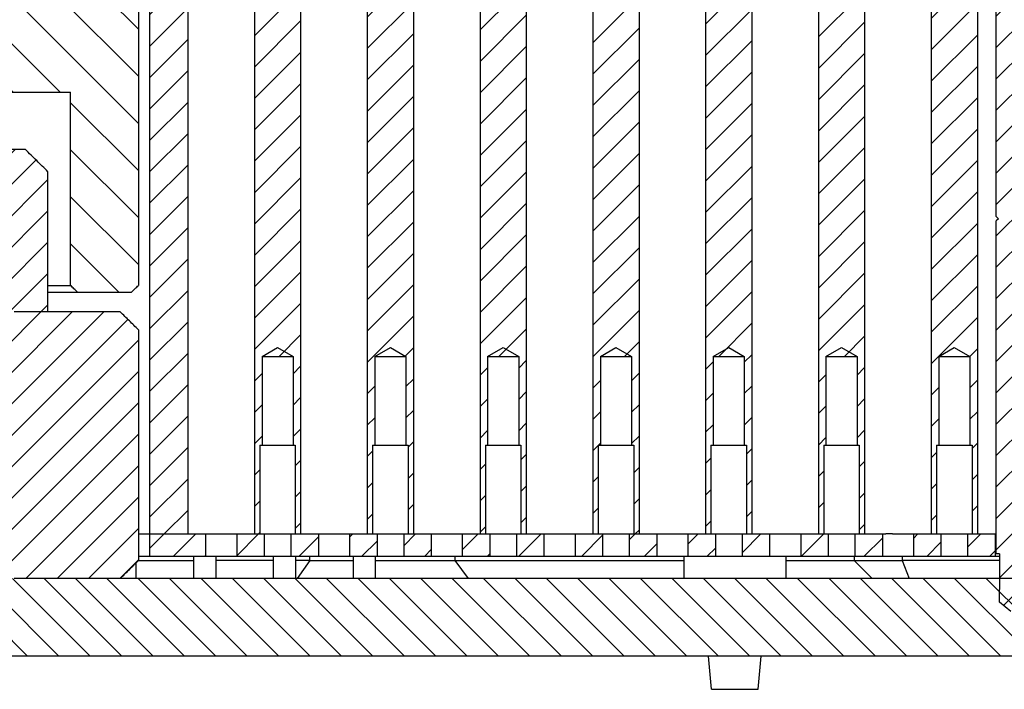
# Model space of a CAD drawing. Extents: x -1763 to 4575, y -3429 to 1051.
# Tile 122 of 174: x 3232 to 3276, y -2489 to -2459. Entities that reach past the tile are written whole.
import ezdxf

# ---------------------------------------------------------------- set-up
doc = ezdxf.new("R2010")
doc.units = 0
doc.linetypes.add('DASHED', pattern=[15, 7, -8])
doc.layers.get('0').update_dxf_attribs({"linetype": 'CONTINUOUS'})
doc.layers.add('1', color=7, linetype='CONTINUOUS')
pattern_1 = [(225, (-1142.2401, -11857.8625), (0.70710678, -0.70710678), [])]

# ---------------------------------------------------------------- blocks, each defined once
blk = doc.blocks.new('Z-STACK', base_point=(-660.966, -2583.474))
at = {"linetype": 'CONTINUOUS'}
h = blk.add_hatch(dxfattribs=at)
h.set_pattern_fill('USER', color=1, angle=225, pattern_type=0)
h.set_pattern_definition(pattern_1)
h.paths.add_polyline_path([(3275.681, -2435.51), (3275.931, -2435.26), (3275.931, -2434.36), (3276.081, -2434.36), (3276.081, -2434.21), (3276.081, -2434.16), (3276.081, -2433.21), (3276.081, -2432.593), (3276.581, -2432.16), (3277.081, -2432.593), (3277.081, -2433.46), (3277.081, -2434.16), (3277.081, -2434.21), (3277.081, -2434.36), (3277.231, -2434.36), (3277.231, -2435.26), (3277.481, -2435.51), (3277.481, -2435.66), (3277.281, -2435.66), (3277.231, -2435.66), (3277.231, -2436.46), (3277.231, -2449.36), (3277.131, -2449.46), (3277.231, -2449.56), (3277.231, -2467.86), (3277.131, -2467.96), (3277.231, -2468.06), (3277.231, -2473.476), (3277.231, -2474.276), (3277.231, -2480.46), (3277.231, -2481.26), (3277.231, -2482.16), (3277.231, -2483.06), (3277.081, -2483.06), (3277.081, -2483.16), (3277.081, -2483.66), (3277.081, -2484.11), (3277.081, -2484.16), (3277.081, -2484.91), (3277.081, -2485.227), (3276.581, -2485.66), (3276.081, -2485.227), (3276.081, -2484.66), (3276.081, -2484.16), (3276.081, -2483.86), (3276.081, -2483.66), (3276.081, -2483.16), (3276.081, -2483.06), (3275.931, -2483.06), (3275.931, -2482.16), (3275.931, -2481.26), (3275.931, -2480.46), (3275.931, -2474.276), (3275.931, -2473.476), (3275.931, -2468.06), (3276.031, -2467.96), (3275.931, -2467.86), (3275.931, -2449.56), (3276.031, -2449.46), (3275.931, -2449.36), (3275.931, -2436.46), (3275.931, -2435.66), (3275.881, -2435.66), (3275.681, -2435.66)])
h = blk.add_hatch(dxfattribs=at)
h.set_pattern_fill('USER', color=1, angle=225, pattern_type=0)
h.set_pattern_definition(pattern_1)
h.paths.add_polyline_path([(3238.285, -2436.46), (3238.356, -2436.46), (3239.521, -2436.46), (3239.521, -2482.16), (3237.801, -2482.16), (3237.801, -2439.76), (3237.727, -2439.76), (3237.478, -2439.76), (3237.35, -2439.76), (3237.293, -2439.76), (3237.053, -2439.76), (3236.312, -2439.76), (3236.05, -2439.76), (3235.78, -2439.76), (3233.758, -2439.76), (3233.323, -2439.76), (3233.323, -2436.46), (3237.053, -2436.46), (3237.407, -2436.46), (3237.478, -2436.46)])
h = blk.add_hatch(dxfattribs=at)
h.set_pattern_fill('USER', color=1, angle=225, pattern_type=0)
h.set_pattern_definition(pattern_1)
h.paths.add_polyline_path([(3242.861, -2440.46), (3242.861, -2443.76), (3244.261, -2443.76), (3244.261, -2440.46), (3244.361, -2440.46), (3244.361, -2436.46), (3244.601, -2436.46), (3244.601, -2482.16), (3244.361, -2482.16), (3244.361, -2478.16), (3244.261, -2478.16), (3244.261, -2474.16), (3242.861, -2474.16), (3242.861, -2478.16), (3242.761, -2478.16), (3242.761, -2482.16), (3242.521, -2482.16), (3242.521, -2436.46), (3242.761, -2436.46), (3242.761, -2440.46)])
h = blk.add_hatch(dxfattribs=at)
h.set_pattern_fill('USER', color=1, angle=225, pattern_type=0)
h.set_pattern_definition(pattern_1)
h.paths.add_polyline_path([(3249.681, -2482.16), (3249.681, -2436.46), (3249.441, -2436.46), (3249.441, -2440.46), (3249.341, -2440.46), (3249.341, -2443.76), (3247.941, -2443.76), (3247.941, -2440.46), (3247.841, -2440.46), (3247.841, -2436.46), (3247.601, -2436.46), (3247.601, -2482.16), (3247.841, -2482.16), (3247.841, -2478.16), (3247.941, -2478.16), (3247.941, -2474.16), (3249.341, -2474.16), (3249.341, -2478.16), (3249.441, -2478.16), (3249.441, -2482.16)])
h = blk.add_hatch(dxfattribs=at)
h.set_pattern_fill('USER', color=1, angle=225, pattern_type=0)
h.set_pattern_definition(pattern_1)
h.paths.add_polyline_path([(3254.421, -2474.16), (3254.421, -2478.16), (3254.521, -2478.16), (3254.521, -2482.16), (3254.761, -2482.16), (3254.761, -2436.46), (3254.521, -2436.46), (3254.521, -2440.46), (3254.421, -2440.46), (3254.421, -2443.76), (3253.021, -2443.76), (3253.021, -2440.46), (3252.921, -2440.46), (3252.921, -2436.46), (3252.681, -2436.46), (3252.681, -2482.16), (3252.921, -2482.16), (3252.921, -2478.16), (3253.021, -2478.16), (3253.021, -2474.16)])
h = blk.add_hatch(dxfattribs=at)
h.set_pattern_fill('USER', color=1, angle=225, pattern_type=0)
h.set_pattern_definition(pattern_1)
h.paths.add_polyline_path([(3258.001, -2482.16), (3258.001, -2478.16), (3258.101, -2478.16), (3258.101, -2474.16), (3259.501, -2474.16), (3259.501, -2478.16), (3259.601, -2478.16), (3259.601, -2482.16), (3259.841, -2482.16), (3259.841, -2436.46), (3259.601, -2436.46), (3259.601, -2440.46), (3259.501, -2440.46), (3259.501, -2443.76), (3258.101, -2443.76), (3258.101, -2440.46), (3258.001, -2440.46), (3258.001, -2436.46), (3257.761, -2436.46), (3257.761, -2482.16)])
h = blk.add_hatch(dxfattribs=at)
h.set_pattern_fill('USER', color=1, angle=225, pattern_type=0)
h.set_pattern_definition(pattern_1)
h.paths.add_polyline_path([(3264.581, -2474.16), (3264.581, -2478.16), (3264.681, -2478.16), (3264.681, -2482.16), (3264.921, -2482.16), (3264.921, -2436.46), (3264.681, -2436.46), (3264.681, -2440.46), (3264.581, -2440.46), (3264.581, -2443.76), (3263.181, -2443.76), (3263.181, -2440.46), (3263.081, -2440.46), (3263.081, -2436.46), (3262.841, -2436.46), (3262.841, -2482.16), (3263.081, -2482.16), (3263.081, -2478.16), (3263.181, -2478.16), (3263.181, -2474.16)])
h = blk.add_hatch(dxfattribs=at)
h.set_pattern_fill('USER', color=1, angle=225, pattern_type=0)
h.set_pattern_definition(pattern_1)
h.paths.add_polyline_path([(3268.161, -2482.16), (3267.921, -2482.16), (3267.921, -2436.46), (3268.161, -2436.46), (3268.161, -2440.46), (3268.261, -2440.46), (3268.261, -2443.76), (3269.661, -2443.76), (3269.661, -2440.46), (3269.761, -2440.46), (3269.761, -2436.46), (3270.001, -2436.46), (3270.001, -2482.16), (3269.761, -2482.16), (3269.761, -2478.16), (3269.661, -2478.16), (3269.661, -2474.16), (3268.261, -2474.16), (3268.261, -2478.16), (3268.161, -2478.16)])
h = blk.add_hatch(dxfattribs=at)
h.set_pattern_fill('USER', color=1, angle=225, pattern_type=0)
h.set_pattern_definition(pattern_1)
h.paths.add_polyline_path([(3275.081, -2482.16), (3275.081, -2436.46), (3274.841, -2436.46), (3274.841, -2440.46), (3274.741, -2440.46), (3274.741, -2443.76), (3273.341, -2443.76), (3273.341, -2440.46), (3273.241, -2440.46), (3273.241, -2436.46), (3273.001, -2436.46), (3273.001, -2482.16), (3273.241, -2482.16), (3273.241, -2478.16), (3273.341, -2478.16), (3273.341, -2474.16), (3274.741, -2474.16), (3274.741, -2478.16), (3274.841, -2478.16), (3274.841, -2482.16)])
h = blk.add_hatch(dxfattribs=at)
h.set_pattern_fill('USER', color=4, scale=1.5, angle=135, pattern_type=0)
h.set_pattern_definition([(135, (-1142.24, -11857.8625), (-1.06066017, -1.06066017), [])])
edge = h.paths.add_edge_path()
edge.add_line((3236.987, -2441.26), (3236.312, -2441.26))
edge.add_line((3236.312, -2441.26), (3236.05, -2441.26))
edge.add_line((3236.05, -2441.26), (3235.78, -2441.26))
edge.add_line((3235.78, -2441.26), (3233.758, -2441.26))
edge.add_line((3233.758, -2441.26), (3233.527, -2441.26))
edge.add_spline(control_points=[(3233.527, -2441.26), (3233.476, -2441.31), (3233.374, -2441.41), (3233.272, -2441.51), (3233.221, -2441.56)], knot_values=[0, 0, 0, 0, 0.214121, 0.428241, 0.428241, 0.428241, 0.428241], degree=3, periodic=0)
edge.add_line((3233.221, -2441.56), (3233.221, -2458.26))
edge.add_line((3233.221, -2458.26), (3220.754, -2458.26))
edge.add_spline(control_points=[(3220.754, -2458.26), (3220.703, -2458.31), (3220.6, -2458.41), (3220.497, -2458.51), (3220.446, -2458.56)], knot_values=[0, 0, 0, 0, 0.214881, 0.429761, 0.429761, 0.429761, 0.429761], degree=3, periodic=0)
edge.add_line((3220.446, -2458.56), (3220.446, -2461.96))
edge.add_spline(control_points=[(3220.446, -2461.96), (3220.497, -2462.01), (3220.6, -2462.11), (3220.703, -2462.21), (3220.754, -2462.26)], knot_values=[0, 0, 0, 0, 0.214881, 0.429761, 0.429761, 0.429761, 0.429761], degree=3, periodic=0)
edge.add_line((3220.754, -2462.26), (3234.24, -2462.26))
edge.add_line((3234.24, -2462.26), (3234.24, -2470.96))
edge.add_spline(control_points=[(3234.24, -2470.96), (3234.291, -2471.01), (3234.392, -2471.11), (3234.494, -2471.21), (3234.545, -2471.26)], knot_values=[0, 0, 0, 0, 0.214074, 0.428148, 0.428148, 0.428148, 0.428148], degree=3, periodic=0)
edge.add_line((3234.545, -2471.26), (3236.987, -2471.26))
edge.add_spline(control_points=[(3236.987, -2471.26), (3237.038, -2471.21), (3237.14, -2471.11), (3237.242, -2471.01), (3237.293, -2470.96)], knot_values=[0, 0, 0, 0, 0.213956, 0.427912, 0.427912, 0.427912, 0.427912], degree=3, periodic=0)
edge.add_line((3237.293, -2470.96), (3237.293, -2441.56))
edge.add_spline(control_points=[(3237.293, -2441.56), (3237.242, -2441.51), (3237.14, -2441.41), (3237.038, -2441.31), (3236.987, -2441.26)], knot_values=[0, 0, 0, 0, 0.213956, 0.427912, 0.427912, 0.427912, 0.427912], degree=3, periodic=0)
h = blk.add_hatch(dxfattribs=at)
h.set_pattern_fill('USER', color=1, angle=-135, pattern_type=0)
h.set_pattern_definition([(-135, (-1142.2401, -11857.8625), (0.70710678, -0.70710678), [])])
edge = h.paths.add_edge_path()
edge.add_line((3205.163, -2464.84), (3209.496, -2464.84))
edge.add_line((3209.496, -2464.84), (3209.708, -2464.84))
edge.add_line((3209.708, -2464.84), (3209.834, -2464.84))
edge.add_line((3209.834, -2464.84), (3210.345, -2464.84))
edge.add_line((3210.345, -2464.84), (3232.202, -2464.84))
edge.add_spline(control_points=[(3232.202, -2464.84), (3232.372, -2465.007), (3232.712, -2465.34), (3233.051, -2465.673), (3233.221, -2465.84)], knot_values=[0, 0, 0, 0, 0.713839, 1.427679, 1.427679, 1.427679, 1.427679], degree=3, periodic=0)
edge.add_line((3233.221, -2465.84), (3233.221, -2472.16))
edge.add_line((3233.221, -2472.16), (3231.693, -2472.16))
edge.add_line((3231.693, -2472.16), (3231.387, -2472.16))
edge.add_spline(control_points=[(3231.387, -2472.16), (3231.353, -2472.127), (3231.285, -2472.06), (3231.217, -2471.993), (3231.183, -2471.96)], knot_values=[0, 0, 0, 0, 0.142814, 0.285629, 0.285629, 0.285629, 0.285629], degree=3, periodic=0)
edge.add_line((3231.183, -2471.96), (3231.183, -2470.56))
edge.add_line((3231.183, -2470.56), (3217.571, -2470.56))
edge.add_spline(control_points=[(3217.571, -2470.56), (3217.536, -2470.527), (3217.468, -2470.46), (3217.399, -2470.393), (3217.365, -2470.36)], knot_values=[0, 0, 0, 0, 0.143422, 0.286844, 0.286844, 0.286844, 0.286844], degree=3, periodic=0)
edge.add_line((3217.365, -2470.36), (3217.365, -2468.59))
edge.add_line((3217.365, -2468.59), (3215.816, -2468.59))
edge.add_line((3215.816, -2468.59), (3215.598, -2468.59))
edge.add_spline(control_points=[(3215.598, -2468.59), (3215.558, -2468.556), (3215.477, -2468.489), (3215.395, -2468.423), (3215.354, -2468.39)], knot_values=[0, 0, 0, 0, 0.157716, 0.315429, 0.315429, 0.315429, 0.315429], degree=3, periodic=0)
edge.add_line((3215.354, -2468.39), (3215.354, -2467.09))
edge.add_line((3215.354, -2467.09), (3215.229, -2467.09))
edge.add_line((3215.229, -2467.09), (3215.116, -2467.09))
edge.add_line((3215.116, -2467.09), (3215.105, -2467.09))
edge.add_line((3215.105, -2467.09), (3214.227, -2467.09))
edge.add_line((3214.227, -2467.09), (3214.227, -2465.59))
edge.add_line((3214.227, -2465.59), (3211.805, -2465.59))
edge.add_line((3211.805, -2465.59), (3211.805, -2467.09))
edge.add_line((3211.805, -2467.09), (3210.916, -2467.09))
edge.add_line((3210.916, -2467.09), (3210.804, -2467.09))
edge.add_line((3210.804, -2467.09), (3210.678, -2467.09))
edge.add_line((3210.678, -2467.09), (3210.678, -2468.39))
edge.add_spline(control_points=[(3210.678, -2468.39), (3210.637, -2468.423), (3210.556, -2468.489), (3210.475, -2468.556), (3210.434, -2468.59)], knot_values=[0, 0, 0, 0, 0.157713, 0.315429, 0.315429, 0.315429, 0.315429], degree=3, periodic=0)
edge.add_line((3210.434, -2468.59), (3210.216, -2468.59))
edge.add_line((3210.216, -2468.59), (3210.145, -2468.59))
edge.add_line((3210.145, -2468.59), (3209.916, -2468.59))
edge.add_line((3209.916, -2468.59), (3208.345, -2468.59))
edge.add_line((3208.345, -2468.59), (3207.729, -2468.59))
edge.add_line((3207.729, -2468.59), (3207.017, -2468.59))
edge.add_line((3207.017, -2468.59), (3206.758, -2468.59))
edge.add_line((3206.758, -2468.59), (3206.345, -2468.59))
edge.add_line((3206.345, -2468.59), (3205.217, -2468.59))
edge.add_line((3205.217, -2468.59), (3205.163, -2468.59))
edge.add_spline(control_points=[(3205.163, -2468.59), (3205.128, -2468.557), (3205.058, -2468.49), (3204.989, -2468.423), (3204.954, -2468.39)], knot_values=[0, 0, 0, 0, 0.144383, 0.288766, 0.288766, 0.288766, 0.288766], degree=3, periodic=0)
edge.add_line((3204.954, -2468.39), (3204.954, -2465.04))
edge.add_spline(control_points=[(3204.954, -2465.04), (3204.989, -2465.007), (3205.058, -2464.94), (3205.128, -2464.873), (3205.163, -2464.84)], knot_values=[0, 0, 0, 0, 0.144383, 0.288766, 0.288766, 0.288766, 0.288766], degree=3, periodic=0)
h = blk.add_hatch(dxfattribs=at)
h.set_pattern_fill('USER', color=5, angle=225, pattern_type=0)
h.set_pattern_definition(pattern_1)
edge = h.paths.add_edge_path()
edge.add_line((3233.221, -2472.16), (3233.017, -2472.16))
edge.add_line((3233.017, -2472.16), (3231.693, -2472.16))
edge.add_spline(control_points=[(3231.693, -2472.16), (3231.608, -2472.243), (3231.438, -2472.41), (3231.268, -2472.577), (3231.183, -2472.66)], knot_values=[0, 0, 0, 0, 0.357023, 0.714046, 0.714046, 0.714046, 0.714046], degree=3, periodic=0)
edge.add_line((3231.183, -2472.66), (3231.183, -2483.66))
edge.add_spline(control_points=[(3231.183, -2483.66), (3231.268, -2483.743), (3231.438, -2483.91), (3231.608, -2484.077), (3231.693, -2484.16)], knot_values=[0, 0, 0, 0, 0.357023, 0.714046, 0.714046, 0.714046, 0.714046], degree=3, periodic=0)
edge.add_line((3231.693, -2484.16), (3236.479, -2484.16))
edge.add_spline(control_points=[(3236.479, -2484.16), (3236.614, -2484.027), (3236.886, -2483.76), (3237.157, -2483.493), (3237.293, -2483.36)], knot_values=[0, 0, 0, 0, 0.570578, 1.141156, 1.141156, 1.141156, 1.141156], degree=3, periodic=0)
edge.add_line((3237.293, -2483.36), (3237.293, -2472.96))
edge.add_spline(control_points=[(3237.293, -2472.96), (3237.157, -2472.827), (3236.886, -2472.56), (3236.614, -2472.293), (3236.479, -2472.16)], knot_values=[0, 0, 0, 0, 0.570578, 1.141156, 1.141156, 1.141156, 1.141156], degree=3, periodic=0)
edge.add_line((3236.479, -2472.16), (3233.221, -2472.16))
h = blk.add_hatch(dxfattribs=at)
h.set_pattern_fill('USER', color=1, angle=225, pattern_type=0)
h.set_pattern_definition(pattern_1)
h.paths.add_polyline_path([(3240.321, -2483.16), (3240.321, -2482.16), (3239.521, -2482.16), (3237.801, -2482.16), (3237.801, -2483.16)])
h = blk.add_hatch(dxfattribs=at)
h.set_pattern_fill('USER', color=1, angle=225, pattern_type=0)
h.set_pattern_definition(pattern_1)
h.paths.add_polyline_path([(3242.961, -2482.16), (3242.961, -2483.16), (3241.721, -2483.16), (3241.721, -2482.16), (3242.521, -2482.16), (3242.761, -2482.16)])
h = blk.add_hatch(dxfattribs=at)
h.set_pattern_fill('USER', color=1, angle=225, pattern_type=0)
h.set_pattern_definition(pattern_1)
h.paths.add_polyline_path([(3245.401, -2483.16), (3244.161, -2483.16), (3244.161, -2482.16), (3244.361, -2482.16), (3244.601, -2482.16), (3245.401, -2482.16)])
h = blk.add_hatch(dxfattribs=at)
h.set_pattern_fill('USER', color=1, angle=225, pattern_type=0)
h.set_pattern_definition(pattern_1)
h.paths.add_polyline_path([(3248.041, -2482.16), (3248.041, -2483.16), (3246.801, -2483.16), (3246.801, -2482.16), (3247.601, -2482.16), (3247.841, -2482.16)])
h = blk.add_hatch(dxfattribs=at)
h.set_pattern_fill('USER', color=1, angle=225, pattern_type=0)
h.set_pattern_definition(pattern_1)
h.paths.add_polyline_path([(3250.481, -2483.16), (3249.241, -2483.16), (3249.241, -2482.16), (3249.441, -2482.16), (3249.681, -2482.16), (3250.481, -2482.16)])
h = blk.add_hatch(dxfattribs=at)
h.set_pattern_fill('USER', color=1, angle=225, pattern_type=0)
h.set_pattern_definition(pattern_1)
h.paths.add_polyline_path([(3252.681, -2482.16), (3252.921, -2482.16), (3253.121, -2482.16), (3253.121, -2483.16), (3251.881, -2483.16), (3251.881, -2482.16)])
h = blk.add_hatch(dxfattribs=at)
h.set_pattern_fill('USER', color=1, angle=225, pattern_type=0)
h.set_pattern_definition(pattern_1)
h.paths.add_polyline_path([(3254.521, -2482.16), (3254.761, -2482.16), (3255.561, -2482.16), (3255.561, -2483.16), (3254.321, -2483.16), (3254.321, -2482.16)])
h = blk.add_hatch(dxfattribs=at)
h.set_pattern_fill('USER', color=1, angle=225, pattern_type=0)
h.set_pattern_definition(pattern_1)
h.paths.add_polyline_path([(3258.201, -2483.16), (3256.961, -2483.16), (3256.961, -2482.16), (3257.761, -2482.16), (3258.001, -2482.16), (3258.201, -2482.16)])
h = blk.add_hatch(dxfattribs=at)
h.set_pattern_fill('USER', color=1, angle=225, pattern_type=0)
h.set_pattern_definition(pattern_1)
h.paths.add_polyline_path([(3260.641, -2482.16), (3260.641, -2483.16), (3259.401, -2483.16), (3259.401, -2482.16), (3259.601, -2482.16), (3259.841, -2482.16)])
h = blk.add_hatch(dxfattribs=at)
h.set_pattern_fill('USER', color=1, angle=225, pattern_type=0)
h.set_pattern_definition(pattern_1)
h.paths.add_polyline_path([(3263.281, -2483.16), (3262.041, -2483.16), (3262.041, -2482.16), (3262.841, -2482.16), (3263.081, -2482.16), (3263.281, -2482.16)])
h = blk.add_hatch(dxfattribs=at)
h.set_pattern_fill('USER', color=1, angle=225, pattern_type=0)
h.set_pattern_definition(pattern_1)
h.paths.add_polyline_path([(3265.721, -2483.16), (3265.721, -2482.16), (3264.921, -2482.16), (3264.681, -2482.16), (3264.481, -2482.16), (3264.481, -2483.16)])
h = blk.add_hatch(dxfattribs=at)
h.set_pattern_fill('USER', color=1, angle=225, pattern_type=0)
h.set_pattern_definition(pattern_1)
h.paths.add_polyline_path([(3267.121, -2483.16), (3268.361, -2483.16), (3268.361, -2482.16), (3268.161, -2482.16), (3267.921, -2482.16), (3267.121, -2482.16)])
h = blk.add_hatch(dxfattribs=at)
h.set_pattern_fill('USER', color=1, angle=225, pattern_type=0)
h.set_pattern_definition(pattern_1)
h.paths.add_polyline_path([(3270.801, -2483.16), (3269.835, -2483.16), (3269.561, -2483.16), (3269.561, -2482.16), (3269.761, -2482.16), (3270.001, -2482.16), (3270.801, -2482.16)])
h = blk.add_hatch(dxfattribs=at)
h.set_pattern_fill('USER', color=1, angle=225, pattern_type=0)
h.set_pattern_definition(pattern_1)
h.paths.add_polyline_path([(3273.441, -2482.16), (3273.441, -2483.16), (3272.201, -2483.16), (3272.201, -2482.16), (3273.001, -2482.16), (3273.241, -2482.16)])
h = blk.add_hatch(dxfattribs=at)
h.set_pattern_fill('USER', color=1, angle=225, pattern_type=0)
h.set_pattern_definition(pattern_1)
h.paths.add_polyline_path([(3275.881, -2482.16), (3275.881, -2483.16), (3274.641, -2483.16), (3274.641, -2482.16), (3274.841, -2482.16), (3275.081, -2482.16)])
h = blk.add_hatch(dxfattribs=at)
h.set_pattern_fill('USER', color=3, angle=135, pattern_type=0)
h.set_pattern_definition([(135, (-1142.2401, -11857.8625), (-0.70710678, -0.70710678), [])])
h.paths.add_polyline_path([(3010.9, -2484.16), (3010.497, -2484.16), (3009.59, -2484.16), (3009.59, -2487.66), (3287.032, -2487.66), (3287.032, -2484.16), (3286.126, -2484.16), (3285.723, -2484.16), (3282.161, -2484.16), (3281.161, -2484.16), (3280.779, -2484.16), (3279.993, -2484.16), (3279.621, -2484.16), (3279.521, -2484.16), (3279.499, -2484.16), (3278.921, -2484.16), (3278.621, -2484.16), (3277.081, -2484.16), (3276.993, -2484.16), (3276.503, -2484.16), (3276.081, -2484.16), (3274.819, -2484.16), (3273.711, -2484.16), (3273.011, -2484.16), (3272.809, -2484.16), (3272.452, -2484.16), (3272.255, -2484.16), (3272.002, -2484.16), (3270.335, -2484.16), (3266.457, -2484.16), (3266.052, -2484.16), (3265.332, -2484.16), (3264.907, -2484.16), (3264.877, -2484.16), (3264.157, -2484.16), (3263.436, -2484.16), (3263.407, -2484.16), (3262.982, -2484.16), (3262.261, -2484.16), (3261.857, -2484.16), (3252.163, -2484.16), (3251.88, -2484.16), (3244.655, -2484.16), (3244.45, -2484.16), (3244.166, -2484.16), (3243.24, -2484.16), (3240.4, -2484.16), (3240.116, -2484.16), (3236.479, -2484.16), (3231.693, -2484.16), (3220.517, -2484.16), (3218.964, -2484.16), (3210.397, -2484.16), (3209.895, -2484.16), (3205.998, -2484.16), (3205.508, -2484.16), (3201.007, -2484.16), (3197.479, -2484.16), (3195.615, -2484.16), (3195.412, -2484.16), (3192.407, -2484.16), (3192.191, -2484.16), (3156.63, -2484.16), (3156.629, -2484.16), (3152.379, -2484.16), (3151.914, -2484.16), (3151.909, -2484.16), (3148.311, -2484.16), (3139.994, -2484.16), (3139.993, -2484.16), (3104.432, -2484.16), (3104.216, -2484.16), (3101.211, -2484.16), (3101.008, -2484.16), (3099.144, -2484.16), (3095.616, -2484.16), (3091.114, -2484.16), (3090.625, -2484.16), (3086.728, -2484.16), (3086.226, -2484.16), (3077.658, -2484.16), (3076.106, -2484.16), (3064.93, -2484.16), (3060.144, -2484.16), (3056.223, -2484.16), (3052.456, -2484.16), (3052.173, -2484.16), (3044.743, -2484.16), (3044.46, -2484.16), (3027.334, -2484.16), (3026.334, -2484.16), (3026.288, -2484.16), (3024.621, -2484.16), (3024.368, -2484.16), (3024.171, -2484.16), (3023.814, -2484.16), (3023.611, -2484.16), (3020.566, -2484.16), (3020.119, -2484.16), (3019.63, -2484.16), (3017.124, -2484.16), (3016.63, -2484.16)])
at = {"color": 7, "linetype": 'CONTINUOUS'}
for p, q in [((3239.521, -2436.46), (3239.521, -2482.16)), ((3242.521, -2436.46), (3242.521, -2482.16)), ((3244.601, -2436.46), (3244.601, -2482.16)), ((3247.601, -2436.46), (3247.601, -2482.16)), ((3249.681, -2436.46), (3249.681, -2482.16)), ((3252.681, -2436.46), (3252.681, -2482.16)), ((3254.761, -2436.46), (3254.761, -2482.16)), ((3257.761, -2436.46), (3257.761, -2482.16)), ((3259.841, -2436.46), (3259.841, -2482.16)), ((3262.841, -2436.46), (3262.841, -2482.16)), ((3264.921, -2436.46), (3264.921, -2482.16)), ((3267.921, -2436.46), (3267.921, -2482.16)), ((3270.001, -2436.46), (3270.001, -2482.16)), ((3273.001, -2436.46), (3273.001, -2482.16)), ((3275.081, -2436.46), (3275.081, -2482.16)), ((3237.801, -2439.76), (3237.801, -2482.16)), ((3275.931, -2467.86), (3275.931, -2449.56)), ((3232.202, -2464.84), (3210.345, -2464.84)), ((3233.221, -2472.16), (3233.221, -2465.84)), ((3276.031, -2467.96), (3275.931, -2467.86)), ((3276.031, -2467.96), (3275.931, -2468.06)), ((3275.931, -2473.476), (3275.931, -2468.06)), ((3233.221, -2472.16), (3231.693, -2472.16)), ((3275.931, -2474.276), (3275.931, -2473.476)), ((3242.861, -2474.16), (3242.861, -2478.16)), ((3242.861, -2474.16), (3244.261, -2474.16)), ((3244.261, -2474.16), (3244.261, -2478.16)), ((3247.941, -2474.16), (3247.941, -2478.16)), ((3247.941, -2474.16), (3249.341, -2474.16)), ((3249.341, -2474.16), (3249.341, -2478.16)), ((3253.021, -2474.16), (3253.021, -2478.16)), ((3253.021, -2474.16), (3254.421, -2474.16)), ((3254.421, -2474.16), (3254.421, -2478.16)), ((3258.101, -2474.16), (3258.101, -2478.16)), ((3258.101, -2474.16), (3259.501, -2474.16)), ((3259.501, -2474.16), (3259.501, -2478.16)), ((3263.181, -2474.16), (3263.181, -2478.16)), ((3263.181, -2474.16), (3264.581, -2474.16)), ((3264.581, -2474.16), (3264.581, -2478.16)), ((3268.261, -2474.16), (3268.261, -2478.16)), ((3268.261, -2474.16), (3269.661, -2474.16)), ((3269.661, -2474.16), (3269.661, -2478.16)), ((3273.341, -2474.16), (3274.741, -2474.16)), ((3273.341, -2474.16), (3273.341, -2478.16)), ((3274.741, -2474.16), (3274.741, -2478.16)), ((3275.931, -2480.46), (3275.931, -2474.276)), ((3242.761, -2478.16), (3242.761, -2482.16)), ((3242.761, -2478.16), (3242.861, -2478.16)), ((3242.861, -2478.16), (3243.561, -2478.16)), ((3243.561, -2478.16), (3244.261, -2478.16)), ((3244.261, -2478.16), (3244.361, -2478.16)), ((3244.361, -2478.16), (3244.361, -2482.16)), ((3247.841, -2478.16), (3247.841, -2482.16)), ((3247.841, -2478.16), (3247.941, -2478.16)), ((3247.941, -2478.16), (3248.641, -2478.16)), ((3248.641, -2478.16), (3249.341, -2478.16)), ((3249.341, -2478.16), (3249.441, -2478.16)), ((3249.441, -2478.16), (3249.441, -2482.16)), ((3252.921, -2478.16), (3252.921, -2482.16)), ((3252.921, -2478.16), (3253.021, -2478.16)), ((3253.021, -2478.16), (3253.721, -2478.16)), ((3253.721, -2478.16), (3254.421, -2478.16)), ((3254.421, -2478.16), (3254.521, -2478.16)), ((3254.521, -2478.16), (3254.521, -2482.16)), ((3258.001, -2478.16), (3258.001, -2482.16)), ((3258.001, -2478.16), (3258.101, -2478.16)), ((3258.101, -2478.16), (3258.801, -2478.16)), ((3258.801, -2478.16), (3259.501, -2478.16)), ((3259.501, -2478.16), (3259.601, -2478.16)), ((3259.601, -2478.16), (3259.601, -2482.16)), ((3263.081, -2478.16), (3263.081, -2482.16)), ((3263.081, -2478.16), (3263.181, -2478.16)), ((3263.181, -2478.16), (3263.881, -2478.16)), ((3263.881, -2478.16), (3264.581, -2478.16)), ((3264.581, -2478.16), (3264.681, -2478.16)), ((3264.681, -2478.16), (3264.681, -2482.16)), ((3268.161, -2478.16), (3268.261, -2478.16)), ((3268.161, -2478.16), (3268.161, -2482.16)), ((3268.261, -2478.16), (3268.961, -2478.16)), ((3268.961, -2478.16), (3269.661, -2478.16)), ((3269.661, -2478.16), (3269.761, -2478.16)), ((3269.761, -2478.16), (3269.761, -2482.16)), ((3273.241, -2478.16), (3273.341, -2478.16)), ((3273.241, -2478.16), (3273.241, -2482.16)), ((3273.341, -2478.16), (3274.041, -2478.16)), ((3274.041, -2478.16), (3274.741, -2478.16)), ((3274.741, -2478.16), (3274.841, -2478.16)), ((3274.841, -2478.16), (3274.841, -2482.16)), ((3275.931, -2481.26), (3275.931, -2480.46)), ((3275.931, -2482.16), (3275.931, -2481.26)), ((3237.293, -2482.16), (3237.801, -2482.16)), ((3237.293, -2482.16), (3237.801, -2482.16)), ((3237.801, -2482.16), (3237.801, -2483.16)), ((3237.801, -2482.16), (3239.521, -2482.16)), ((3237.801, -2482.16), (3239.521, -2482.16)), ((3239.521, -2482.16), (3240.321, -2482.16)), ((3240.321, -2482.16), (3241.021, -2482.16)), ((3240.321, -2482.16), (3240.321, -2483.16)), ((3241.021, -2482.16), (3241.721, -2482.16)), ((3241.721, -2482.16), (3241.721, -2483.16)), ((3241.721, -2482.16), (3242.521, -2482.16)), ((3242.521, -2482.16), (3242.761, -2482.16)), ((3242.521, -2482.16), (3242.761, -2482.16)), ((3242.761, -2482.16), (3242.961, -2482.16)), ((3242.961, -2482.16), (3242.961, -2483.16)), ((3242.961, -2482.16), (3243.561, -2482.16)), ((3243.561, -2482.16), (3244.161, -2482.16)), ((3244.161, -2482.16), (3244.161, -2483.16)), ((3244.161, -2482.16), (3244.361, -2482.16)), ((3244.361, -2482.16), (3244.601, -2482.16)), ((3244.361, -2482.16), (3244.601, -2482.16)), ((3244.601, -2482.16), (3245.401, -2482.16)), ((3245.401, -2482.16), (3246.101, -2482.16)), ((3245.401, -2482.16), (3245.401, -2483.16)), ((3246.101, -2482.16), (3246.801, -2482.16)), ((3246.801, -2482.16), (3247.601, -2482.16)), ((3246.801, -2482.16), (3246.801, -2483.16)), ((3247.601, -2482.16), (3247.841, -2482.16)), ((3247.601, -2482.16), (3247.841, -2482.16)), ((3247.841, -2482.16), (3248.041, -2482.16)), ((3248.041, -2482.16), (3248.041, -2483.16)), ((3248.041, -2482.16), (3248.641, -2482.16)), ((3248.641, -2482.16), (3249.241, -2482.16)), ((3249.241, -2482.16), (3249.441, -2482.16)), ((3249.241, -2482.16), (3249.241, -2483.16)), ((3249.441, -2482.16), (3249.681, -2482.16)), ((3249.441, -2482.16), (3249.681, -2482.16)), ((3249.681, -2482.16), (3250.481, -2482.16)), ((3250.481, -2482.16), (3251.181, -2482.16)), ((3250.481, -2482.16), (3250.481, -2483.16)), ((3251.181, -2482.16), (3251.881, -2482.16)), ((3251.881, -2482.16), (3251.881, -2483.16)), ((3251.881, -2482.16), (3252.681, -2482.16)), ((3252.681, -2482.16), (3252.921, -2482.16)), ((3252.681, -2482.16), (3252.921, -2482.16)), ((3252.921, -2482.16), (3253.121, -2482.16)), ((3253.121, -2482.16), (3253.121, -2483.16)), ((3253.121, -2482.16), (3253.721, -2482.16)), ((3253.721, -2482.16), (3254.321, -2482.16)), ((3254.321, -2482.16), (3254.321, -2483.16)), ((3254.321, -2482.16), (3254.521, -2482.16)), ((3254.521, -2482.16), (3254.761, -2482.16)), ((3254.521, -2482.16), (3254.761, -2482.16)), ((3254.761, -2482.16), (3255.561, -2482.16)), ((3255.561, -2482.16), (3255.561, -2483.16)), ((3255.561, -2482.16), (3256.261, -2482.16)), ((3256.261, -2482.16), (3256.961, -2482.16)), ((3256.961, -2482.16), (3256.961, -2483.16)), ((3256.961, -2482.16), (3257.761, -2482.16)), ((3257.761, -2482.16), (3258.001, -2482.16)), ((3257.761, -2482.16), (3258.001, -2482.16)), ((3258.001, -2482.16), (3258.201, -2482.16)), ((3258.201, -2482.16), (3258.801, -2482.16)), ((3258.201, -2482.16), (3258.201, -2483.16)), ((3258.801, -2482.16), (3259.401, -2482.16)), ((3259.401, -2482.16), (3259.601, -2482.16)), ((3259.401, -2482.16), (3259.401, -2483.16)), ((3259.601, -2482.16), (3259.841, -2482.16)), ((3259.601, -2482.16), (3259.841, -2482.16)), ((3259.841, -2482.16), (3260.641, -2482.16)), ((3260.641, -2482.16), (3260.641, -2483.16)), ((3260.641, -2482.16), (3261.341, -2482.16)), ((3261.341, -2482.16), (3262.041, -2482.16)), ((3262.041, -2482.16), (3262.041, -2483.16)), ((3262.041, -2482.16), (3262.841, -2482.16)), ((3262.841, -2482.16), (3263.081, -2482.16)), ((3262.841, -2482.16), (3263.081, -2482.16)), ((3263.081, -2482.16), (3263.281, -2482.16)), ((3263.281, -2482.16), (3263.881, -2482.16)), ((3263.281, -2482.16), (3263.281, -2483.16)), ((3263.881, -2482.16), (3264.481, -2482.16)), ((3264.481, -2482.16), (3264.681, -2482.16)), ((3264.481, -2482.16), (3264.481, -2483.16)), ((3264.681, -2482.16), (3264.921, -2482.16)), ((3264.681, -2482.16), (3264.921, -2482.16)), ((3264.921, -2482.16), (3265.721, -2482.16)), ((3265.721, -2482.16), (3265.721, -2483.16)), ((3265.721, -2482.16), (3266.421, -2482.16)), ((3266.421, -2482.16), (3266.697, -2482.16)), ((3266.697, -2482.16), (3267.121, -2482.16)), ((3267.121, -2482.16), (3267.921, -2482.16)), ((3267.121, -2482.16), (3267.121, -2483.16)), ((3267.921, -2482.16), (3268.161, -2482.16)), ((3267.921, -2482.16), (3268.161, -2482.16)), ((3268.161, -2482.16), (3268.361, -2482.16)), ((3268.361, -2482.16), (3268.535, -2482.16)), ((3268.361, -2482.16), (3268.361, -2483.16)), ((3268.535, -2482.16), (3268.878, -2482.16)), ((3268.878, -2482.16), (3268.961, -2482.16)), ((3268.961, -2482.16), (3268.962, -2482.16)), ((3268.962, -2482.16), (3269.535, -2482.16)), ((3269.535, -2482.16), (3269.561, -2482.16)), ((3269.561, -2482.16), (3269.561, -2483.16)), ((3269.561, -2482.16), (3269.761, -2482.16)), ((3269.761, -2482.16), (3270.001, -2482.16)), ((3269.761, -2482.16), (3270.001, -2482.16)), ((3270.001, -2482.16), (3270.801, -2482.16)), ((3270.801, -2482.16), (3270.858, -2482.16)), ((3270.801, -2482.16), (3270.801, -2483.16)), ((3270.858, -2482.16), (3270.959, -2482.16)), ((3271.162, -2482.16), (3270.959, -2482.16)), ((3271.263, -2482.16), (3271.162, -2482.16)), ((3271.263, -2482.16), (3271.501, -2482.16)), ((3271.501, -2482.16), (3272.201, -2482.16)), ((3272.201, -2482.16), (3272.201, -2483.16)), ((3272.201, -2482.16), (3273.001, -2482.16)), ((3273.001, -2482.16), (3273.241, -2482.16)), ((3273.001, -2482.16), (3273.241, -2482.16)), ((3273.241, -2482.16), (3273.441, -2482.16)), ((3273.441, -2482.16), (3273.441, -2483.16)), ((3273.441, -2482.16), (3274.041, -2482.16)), ((3274.041, -2482.16), (3274.641, -2482.16)), ((3274.641, -2482.16), (3274.641, -2483.16)), ((3274.641, -2482.16), (3274.841, -2482.16)), ((3274.841, -2482.16), (3275.081, -2482.16)), ((3274.841, -2482.16), (3275.081, -2482.16)), ((3275.081, -2482.16), (3275.881, -2482.16)), ((3275.881, -2482.16), (3275.931, -2482.16)), ((3275.881, -2482.16), (3275.881, -2483.16)), ((3275.931, -2483.06), (3275.931, -2482.16)), ((3237.293, -2483.16), (3237.801, -2483.16)), ((3237.801, -2483.16), (3240.321, -2483.16)), ((3239.792, -2484.16), (3239.792, -2483.16)), ((3240.321, -2483.16), (3241.021, -2483.16)), ((3240.792, -2484.16), (3240.792, -2483.16)), ((3241.021, -2483.16), (3241.721, -2483.16)), ((3241.721, -2483.16), (3242.961, -2483.16)), ((3242.961, -2483.16), (3243.561, -2483.16)), ((3243.384, -2484.16), (3243.384, -2483.16)), ((3243.561, -2483.16), (3244.161, -2483.16)), ((3244.161, -2483.16), (3245.401, -2483.16)), ((3244.384, -2484.16), (3244.384, -2483.16)), ((3245.401, -2483.16), (3246.101, -2483.16)), ((3246.101, -2483.16), (3246.801, -2483.16)), ((3246.801, -2483.16), (3248.041, -2483.16)), ((3246.976, -2484.16), (3246.976, -2483.16)), ((3247.976, -2484.16), (3247.976, -2483.16)), ((3248.041, -2483.16), (3248.641, -2483.16)), ((3248.641, -2483.16), (3249.241, -2483.16)), ((3249.241, -2483.16), (3250.481, -2483.16)), ((3250.481, -2483.16), (3251.181, -2483.16)), ((3251.181, -2483.16), (3251.881, -2483.16)), ((3251.881, -2483.16), (3253.121, -2483.16)), ((3253.121, -2483.16), (3253.721, -2483.16)), ((3253.721, -2483.16), (3254.321, -2483.16)), ((3254.321, -2483.16), (3255.561, -2483.16)), ((3255.561, -2483.16), (3256.261, -2483.16)), ((3256.261, -2483.16), (3256.961, -2483.16)), ((3256.961, -2483.16), (3258.201, -2483.16)), ((3258.201, -2483.16), (3258.801, -2483.16)), ((3258.801, -2483.16), (3259.401, -2483.16)), ((3259.401, -2483.16), (3260.641, -2483.16)), ((3260.641, -2483.16), (3261.341, -2483.16)), ((3261.341, -2483.16), (3262.041, -2483.16)), ((3261.857, -2483.16), (3261.857, -2484.16)), ((3261.857, -2483.16), (3261.857, -2484.16)), ((3262.041, -2483.16), (3263.281, -2483.16)), ((3263.281, -2483.16), (3263.881, -2483.16)), ((3263.881, -2483.16), (3264.481, -2483.16)), ((3264.481, -2483.16), (3265.721, -2483.16)), ((3265.721, -2483.16), (3266.421, -2483.16)), ((3266.421, -2483.16), (3267.121, -2483.16)), ((3266.457, -2483.16), (3266.457, -2484.16)), ((3266.457, -2483.16), (3266.457, -2484.16)), ((3267.121, -2483.16), (3268.361, -2483.16)), ((3268.361, -2483.16), (3268.961, -2483.16)), ((3268.961, -2483.16), (3269.535, -2483.16)), ((3269.535, -2483.16), (3269.561, -2483.16)), ((3269.535, -2483.16), (3269.535, -2483.36)), ((3269.561, -2483.16), (3269.835, -2483.16)), ((3269.835, -2483.16), (3270.801, -2483.16)), ((3270.801, -2483.16), (3271.501, -2483.16)), ((3271.501, -2483.16), (3272.201, -2483.16)), ((3272.201, -2483.16), (3273.441, -2483.16)), ((3273.441, -2483.16), (3274.041, -2483.16)), ((3274.041, -2483.16), (3274.641, -2483.16)), ((3274.641, -2483.16), (3275.881, -2483.16)), ((3275.881, -2483.16), (3276.081, -2483.16)), ((3276.081, -2483.06), (3275.931, -2483.06)), ((3276.081, -2483.06), (3276.081, -2483.16)), ((3276.081, -2483.16), (3276.081, -2483.66)), ((3237.2, -2484.16), (3237.2, -2483.451)), ((3276.081, -2483.66), (3276.081, -2483.86)), ((3236.479, -2484.16), (3231.693, -2484.16)), ((3240.116, -2484.16), (3236.479, -2484.16)), ((3240.4, -2484.16), (3240.116, -2484.16)), ((3243.24, -2484.16), (3240.4, -2484.16)), ((3244.166, -2484.16), (3243.24, -2484.16)), ((3244.45, -2484.16), (3244.166, -2484.16)), ((3244.655, -2484.16), (3244.45, -2484.16)), ((3251.88, -2484.16), (3244.655, -2484.16)), ((3252.163, -2484.16), (3251.88, -2484.16)), ((3261.857, -2484.16), (3252.163, -2484.16)), ((3262.261, -2484.16), (3261.857, -2484.16)), ((3262.982, -2484.16), (3262.261, -2484.16)), ((3263.407, -2484.16), (3262.982, -2484.16)), ((3263.436, -2484.16), (3263.407, -2484.16)), ((3264.157, -2484.16), (3263.436, -2484.16)), ((3264.877, -2484.16), (3264.157, -2484.16)), ((3264.907, -2484.16), (3264.877, -2484.16)), ((3265.332, -2484.16), (3264.907, -2484.16)), ((3266.052, -2484.16), (3265.332, -2484.16)), ((3266.457, -2484.16), (3266.052, -2484.16)), ((3270.335, -2484.16), (3266.457, -2484.16)), ((3272.002, -2484.16), (3270.335, -2484.16)), ((3272.255, -2484.16), (3272.002, -2484.16)), ((3272.452, -2484.16), (3272.255, -2484.16)), ((3272.809, -2484.16), (3272.452, -2484.16)), ((3273.011, -2484.16), (3272.809, -2484.16)), ((3273.711, -2484.16), (3273.011, -2484.16)), ((3276.081, -2484.16), (3274.819, -2484.16)), ((3276.081, -2483.86), (3276.081, -2484.16)), ((3276.081, -2484.16), (3276.081, -2484.66)), ((3276.503, -2484.16), (3276.081, -2484.16)), ((3276.081, -2485.227), (3276.081, -2484.66)), ((3276.581, -2485.66), (3276.081, -2485.227)), ((3263.107, -2489.16), (3262.975, -2487.66)), ((3265.207, -2489.16), (3265.338, -2487.66)), ((3263.107, -2489.16), (3265.207, -2489.16))]:
    blk.add_line(p, q, dxfattribs=at)
at = {"color": 4, "linetype": 'CONTINUOUS'}
for p, q in [((3237.293, -2441.56), (3237.293, -2470.96)), ((3220.754, -2462.26), (3234.24, -2462.26)), ((3234.24, -2470.96), (3234.24, -2462.26)), ((3233.221, -2470.96), (3234.24, -2470.96)), ((3233.221, -2471.26), (3234.545, -2471.26)), ((3234.545, -2471.26), (3236.987, -2471.26))]:
    blk.add_line(p, q, dxfattribs=at)
at = {"color": 7, "linetype": 'DASHED'}
for p, q in [((3275.931, -2467.86), (3275.931, -2449.56)), ((3276.031, -2467.96), (3275.931, -2467.86)), ((3276.031, -2467.96), (3275.931, -2468.06)), ((3275.931, -2473.476), (3275.931, -2468.06)), ((3275.931, -2474.276), (3275.931, -2473.476)), ((3275.931, -2480.46), (3275.931, -2474.276)), ((3275.931, -2481.26), (3275.931, -2480.46)), ((3275.931, -2482.16), (3275.931, -2481.26)), ((3239.521, -2482.16), (3240.321, -2482.16)), ((3240.321, -2482.16), (3241.021, -2482.16)), ((3241.021, -2482.16), (3241.721, -2482.16)), ((3241.721, -2482.16), (3242.521, -2482.16)), ((3242.761, -2482.16), (3242.961, -2482.16)), ((3242.961, -2482.16), (3243.561, -2482.16)), ((3243.561, -2482.16), (3244.161, -2482.16)), ((3244.161, -2482.16), (3244.361, -2482.16)), ((3244.601, -2482.16), (3245.401, -2482.16)), ((3245.401, -2482.16), (3246.101, -2482.16)), ((3246.101, -2482.16), (3246.801, -2482.16)), ((3246.801, -2482.16), (3247.601, -2482.16)), ((3247.841, -2482.16), (3248.041, -2482.16)), ((3248.041, -2482.16), (3248.641, -2482.16)), ((3248.641, -2482.16), (3249.241, -2482.16)), ((3249.241, -2482.16), (3249.441, -2482.16)), ((3249.681, -2482.16), (3250.481, -2482.16)), ((3250.481, -2482.16), (3251.181, -2482.16)), ((3251.181, -2482.16), (3251.881, -2482.16)), ((3251.881, -2482.16), (3252.681, -2482.16)), ((3252.921, -2482.16), (3253.121, -2482.16)), ((3253.121, -2482.16), (3253.721, -2482.16)), ((3253.721, -2482.16), (3254.321, -2482.16)), ((3254.321, -2482.16), (3254.521, -2482.16)), ((3254.761, -2482.16), (3255.561, -2482.16)), ((3255.561, -2482.16), (3256.261, -2482.16)), ((3256.261, -2482.16), (3256.961, -2482.16)), ((3256.961, -2482.16), (3257.761, -2482.16)), ((3258.001, -2482.16), (3258.201, -2482.16)), ((3258.201, -2482.16), (3258.801, -2482.16)), ((3258.801, -2482.16), (3259.401, -2482.16)), ((3259.401, -2482.16), (3259.601, -2482.16)), ((3259.841, -2482.16), (3260.641, -2482.16)), ((3260.641, -2482.16), (3261.341, -2482.16)), ((3261.341, -2482.16), (3262.041, -2482.16)), ((3262.041, -2482.16), (3262.841, -2482.16)), ((3263.081, -2482.16), (3263.281, -2482.16)), ((3263.281, -2482.16), (3263.881, -2482.16)), ((3263.881, -2482.16), (3264.481, -2482.16)), ((3264.481, -2482.16), (3264.681, -2482.16)), ((3264.921, -2482.16), (3265.721, -2482.16)), ((3265.721, -2482.16), (3266.421, -2482.16)), ((3266.421, -2482.16), (3266.697, -2482.16)), ((3266.697, -2482.16), (3267.121, -2482.16)), ((3267.121, -2482.16), (3267.921, -2482.16)), ((3268.161, -2482.16), (3268.361, -2482.16)), ((3268.361, -2482.16), (3268.535, -2482.16)), ((3268.535, -2482.16), (3268.878, -2482.16)), ((3268.878, -2482.16), (3268.961, -2482.16)), ((3268.961, -2482.16), (3268.962, -2482.16)), ((3268.962, -2482.16), (3269.535, -2482.16)), ((3269.535, -2482.16), (3269.561, -2482.16)), ((3269.561, -2482.16), (3269.761, -2482.16)), ((3270.001, -2482.16), (3270.801, -2482.16)), ((3270.801, -2482.16), (3270.858, -2482.16)), ((3270.858, -2482.16), (3270.959, -2482.16)), ((3271.162, -2482.16), (3270.959, -2482.16)), ((3271.263, -2482.16), (3271.162, -2482.16)), ((3271.263, -2482.16), (3271.501, -2482.16)), ((3271.501, -2482.16), (3272.201, -2482.16)), ((3272.201, -2482.16), (3273.001, -2482.16)), ((3273.241, -2482.16), (3273.441, -2482.16)), ((3273.441, -2482.16), (3274.041, -2482.16)), ((3274.041, -2482.16), (3274.641, -2482.16)), ((3274.641, -2482.16), (3274.841, -2482.16)), ((3275.081, -2482.16), (3275.881, -2482.16)), ((3275.881, -2482.16), (3275.931, -2482.16)), ((3275.931, -2483.06), (3275.931, -2482.16)), ((3276.081, -2483.06), (3275.931, -2483.06)), ((3276.081, -2483.06), (3276.081, -2483.16)), ((3276.081, -2483.06), (3276.081, -2483.16)), ((3276.081, -2483.16), (3276.081, -2483.66)), ((3276.081, -2483.16), (3276.081, -2483.66)), ((3276.081, -2483.66), (3276.081, -2483.86)), ((3276.081, -2483.66), (3276.081, -2484.16)), ((3262.261, -2484.16), (3261.857, -2484.16)), ((3262.261, -2484.16), (3261.857, -2484.16)), ((3262.982, -2484.16), (3262.261, -2484.16)), ((3262.982, -2484.16), (3262.261, -2484.16)), ((3263.407, -2484.16), (3262.982, -2484.16)), ((3263.407, -2484.16), (3262.982, -2484.16)), ((3263.436, -2484.16), (3263.407, -2484.16)), ((3263.436, -2484.16), (3263.407, -2484.16)), ((3264.157, -2484.16), (3263.436, -2484.16)), ((3264.157, -2484.16), (3263.436, -2484.16)), ((3264.877, -2484.16), (3264.157, -2484.16)), ((3264.877, -2484.16), (3264.157, -2484.16)), ((3264.907, -2484.16), (3264.877, -2484.16)), ((3264.907, -2484.16), (3264.877, -2484.16)), ((3265.332, -2484.16), (3264.907, -2484.16)), ((3265.332, -2484.16), (3264.907, -2484.16)), ((3266.052, -2484.16), (3265.332, -2484.16)), ((3266.052, -2484.16), (3265.332, -2484.16)), ((3266.457, -2484.16), (3266.052, -2484.16)), ((3266.457, -2484.16), (3266.052, -2484.16)), ((3272.255, -2484.16), (3272.002, -2484.16)), ((3272.452, -2484.16), (3272.255, -2484.16)), ((3273.011, -2484.16), (3272.809, -2484.16)), ((3273.711, -2484.16), (3273.011, -2484.16)), ((3274.819, -2484.16), (3273.711, -2484.16)), ((3276.081, -2483.86), (3276.081, -2484.16)), ((3276.081, -2484.16), (3276.081, -2484.66)), ((3276.081, -2484.16), (3276.081, -2484.66)), ((3276.993, -2484.16), (3276.081, -2484.16)), ((3276.081, -2485.227), (3276.081, -2484.66))]:
    blk.add_line(p, q, dxfattribs=at)
at = {"color": 5, "linetype": 'CONTINUOUS'}
for p, q in [((3233.017, -2472.16), (3231.693, -2472.16)), ((3233.221, -2472.16), (3233.017, -2472.16)), ((3236.479, -2472.16), (3233.221, -2472.16)), ((3237.293, -2472.96), (3237.293, -2483.36)), ((3237.293, -2483.36), (3239.792, -2483.36)), ((3243.384, -2483.36), (3240.792, -2483.36)), ((3245.015, -2483.36), (3244.384, -2483.36)), ((3245.015, -2483.36), (3246.976, -2483.36)), ((3247.976, -2483.36), (3251.564, -2483.36)), ((3251.564, -2483.36), (3261.857, -2483.36)), ((3266.457, -2483.36), (3269.535, -2483.36)), ((3269.535, -2483.36), (3271.696, -2483.36)), ((3270.335, -2484.16), (3269.535, -2483.36)), ((3276.081, -2483.36), (3271.696, -2483.36)), ((3236.479, -2484.16), (3231.693, -2484.16)), ((3274.819, -2484.16), (3273.711, -2484.16))]:
    blk.add_line(p, q, dxfattribs=at)
at = {"color": 1, "linetype": 'CONTINUOUS'}
for p, q in [((3245.015, -2483.36), (3245.015, -2483.16)), ((3251.564, -2483.36), (3251.564, -2483.16)), ((3271.696, -2483.16), (3271.696, -2483.36)), ((3245.015, -2483.36), (3244.45, -2484.16)), ((3252.163, -2484.16), (3251.564, -2483.36)), ((3271.696, -2483.36), (3272.002, -2484.16))]:
    blk.add_line(p, q, dxfattribs=at)
at = {"color": 5, "linetype": 'DASHED'}
for p, q in [((3240.4, -2484.16), (3236.479, -2484.16)), ((3243.24, -2484.16), (3240.4, -2484.16)), ((3244.45, -2484.16), (3243.24, -2484.16)), ((3244.655, -2484.16), (3244.45, -2484.16)), ((3252.163, -2484.16), (3244.655, -2484.16)), ((3261.857, -2484.16), (3252.163, -2484.16)), ((3262.261, -2484.16), (3261.857, -2484.16)), ((3262.982, -2484.16), (3262.261, -2484.16)), ((3263.407, -2484.16), (3262.982, -2484.16)), ((3263.436, -2484.16), (3263.407, -2484.16)), ((3264.157, -2484.16), (3263.436, -2484.16)), ((3264.877, -2484.16), (3264.157, -2484.16)), ((3264.907, -2484.16), (3264.877, -2484.16)), ((3265.332, -2484.16), (3264.907, -2484.16)), ((3266.052, -2484.16), (3265.332, -2484.16)), ((3266.457, -2484.16), (3266.052, -2484.16)), ((3270.335, -2484.16), (3266.457, -2484.16)), ((3272.002, -2484.16), (3270.335, -2484.16)), ((3272.809, -2484.16), (3272.452, -2484.16)), ((3276.081, -2484.16), (3274.819, -2484.16))]:
    blk.add_line(p, q, dxfattribs=at)
at = {"color": 3, "linetype": 'CONTINUOUS'}
blk.add_line((3287.032, -2487.66), (3009.59, -2487.66), dxfattribs=at)
at = {"color": 7, "linetype": 'CONTINUOUS'}
blk.add_open_spline([(3233.221, -2465.84), (3233.051, -2465.673), (3232.881, -2465.506), (3232.712, -2465.34), (3232.542, -2465.173), (3232.372, -2465.007), (3232.202, -2464.84)], degree=3, knots=[0, 0, 0, 0, 0.713839, 0.713839, 0.713839, 1.427679, 1.427679, 1.427679, 1.427679], dxfattribs=at)
at = {"color": 4, "linetype": 'CONTINUOUS'}
for points, knots in [([(3234.545, -2471.26), (3234.494, -2471.21), (3234.443, -2471.16), (3234.392, -2471.11), (3234.341, -2471.06), (3234.291, -2471.01), (3234.24, -2470.96)], [0, 0, 0, 0, 0.214074, 0.214074, 0.214074, 0.428148, 0.428148, 0.428148, 0.428148]), ([(3236.987, -2471.26), (3237.038, -2471.21), (3237.089, -2471.16), (3237.14, -2471.11), (3237.191, -2471.06), (3237.242, -2471.01), (3237.293, -2470.96)], [0, 0, 0, 0, 0.2139562, 0.2139562, 0.2139562, 0.4279125, 0.4279125, 0.4279125, 0.4279125])]:
    blk.add_open_spline(points, degree=3, knots=knots, dxfattribs=at)
at = {"color": 5, "linetype": 'CONTINUOUS'}
for points in [[(3237.293, -2472.96), (3237.157, -2472.827), (3237.022, -2472.694), (3236.886, -2472.56), (3236.75, -2472.427), (3236.614, -2472.293), (3236.479, -2472.16)], [(3236.479, -2484.16), (3236.614, -2484.028), (3236.749, -2483.894), (3236.886, -2483.76), (3237.021, -2483.627), (3237.156, -2483.494), (3237.293, -2483.36)]]:
    blk.add_open_spline(points, degree=3, knots=[0, 0, 0, 0, 0.570578, 0.570578, 0.570578, 1.141156, 1.141156, 1.141156, 1.141156], dxfattribs=at)
at = {"layer": '1', "color": 7, "linetype": 'CONTINUOUS'}
for p, q in [((3242.861, -2474.16), (3243.561, -2473.756)), ((3243.561, -2473.756), (3244.261, -2474.16)), ((3247.941, -2474.16), (3248.641, -2473.756)), ((3248.641, -2473.756), (3249.341, -2474.16)), ((3253.021, -2474.16), (3253.721, -2473.756)), ((3253.721, -2473.756), (3254.421, -2474.16)), ((3258.101, -2474.16), (3258.801, -2473.756)), ((3258.801, -2473.756), (3259.501, -2474.16)), ((3263.181, -2474.16), (3263.881, -2473.756)), ((3263.881, -2473.756), (3264.581, -2474.16)), ((3268.261, -2474.16), (3268.961, -2473.756)), ((3268.961, -2473.756), (3269.661, -2474.16)), ((3273.341, -2474.16), (3274.041, -2473.756)), ((3274.041, -2473.756), (3274.741, -2474.16))]:
    blk.add_line(p, q, dxfattribs=at)

msp = doc.modelspace()

# ---------------------------------------------------------------- block references
at = {"layer": '1'}
msp.add_blockref('Z-STACK', (-660.966, -2583.474), dxfattribs=at)

doc.saveas('drawing.dxf')
